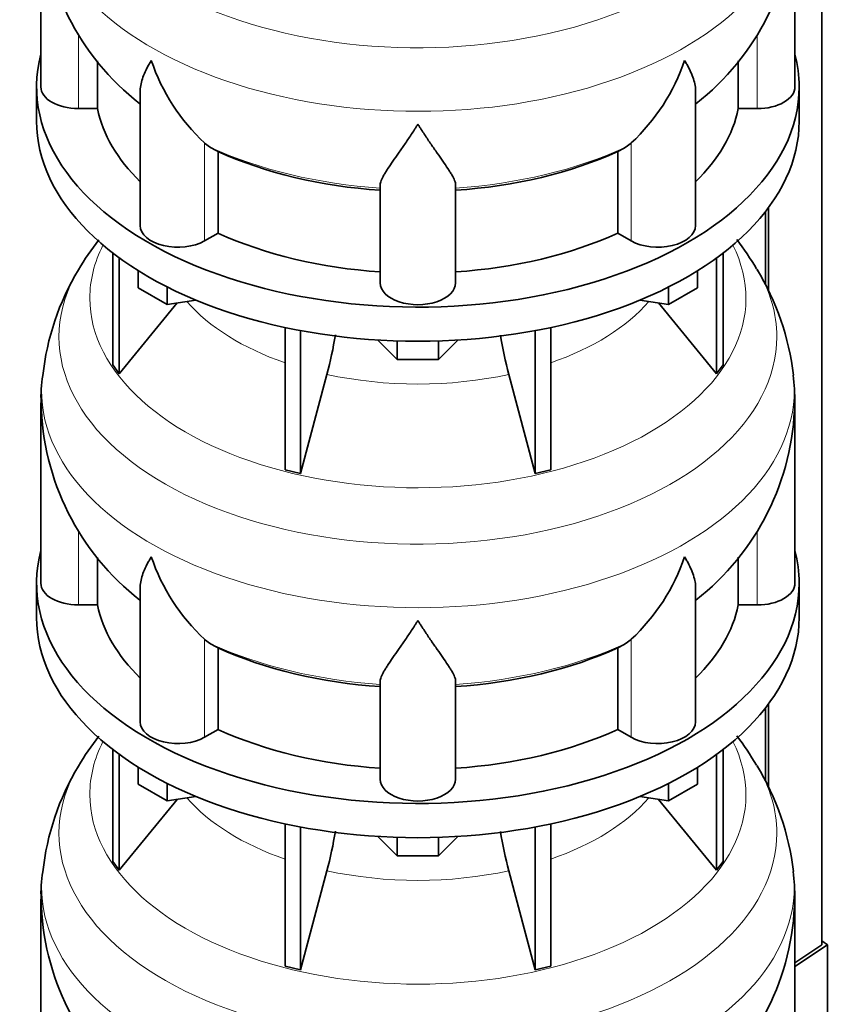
# Model space of a CAD drawing. Header units: millimetres. Extents: x 166 to 762, y -3140 to 2142.
# Tile 5 of 24: x 569 to 762, y -2887 to -2652. Entities that reach past the tile are written whole.
import ezdxf

# ---------------------------------------------------------------- set-up
doc = ezdxf.new("R2010")
doc.units = ezdxf.units.MM
for name, color, linetype in [('LOW_134-15', 7, 'Continuous'), ('VSI134_DIFFUSORE', 7, 'Continuous'), ('VSI134_TERMINALE', 7, 'Continuous')]:
    doc.layers.add(name, color=color, linetype=linetype)

# ---------------------------------------------------------------- blocks, each defined once
blk = doc.blocks.new('SE4')
at = {"layer": 'LOW_134-15', "color": 7, "linetype": 'Continuous', "lineweight": 35}
for p, q in [((760.76, -2873.15), (760.76, -1084.68)), ((747.26, -2698.28), (747.26, -2715.54)), ((748.01, -2697.29), (748.01, -2717.12)), ((748.01, -2815.68), (748.01, -2835.51)), ((747.26, -2816.67), (747.26, -2833.93))]:
    blk.add_line(p, q, dxfattribs=at)
at = {"layer": 'VSI134_DIFFUSORE', "color": 7, "linetype": 'Continuous', "lineweight": 35}
for p, q in [((574.33, -2625.42), (574.33, -2668.48)), ((754.33, -2668.48), (754.33, -2625.42)), ((587.86, -2673.68), (587.86, -2662.32)), ((740.8, -2662.25), (740.8, -2673.68)), ((573.33, -2668.48), (573.33, -2676.64)), ((598.06, -2669.38), (598.06, -2701.55)), ((730.61, -2701.55), (730.61, -2669.41)), ((755.33, -2676.64), (755.33, -2668.48)), ((583.33, -2673.68), (587.86, -2673.68)), ((740.8, -2673.68), (745.33, -2673.68)), ((614.84, -2682.93), (613.42, -2681.88)), ((715.24, -2681.88), (713.82, -2682.93)), ((616.62, -2703.37), (616.62, -2683.9)), ((712.04, -2683.9), (712.04, -2703.37)), ((655.33, -2715.25), (655.33, -2691.9)), ((673.33, -2715.25), (673.33, -2691.9)), ((613.42, -2705.22), (616.62, -2703.37)), ((712.04, -2703.37), (715.24, -2705.22)), ((591.5, -2708.15), (591.5, -2734.82)), ((593.03, -2709.29), (593.03, -2736.96)), ((735.63, -2709.29), (735.63, -2736.96)), ((737.16, -2708.15), (737.16, -2734.82)), ((597.58, -2716.41), (597.58, -2712.35)), ((731.09, -2716.41), (731.09, -2712.35)), ((604.52, -2720.41), (597.58, -2716.41)), ((604.52, -2720.41), (604.52, -2716.24)), ((724.15, -2720.41), (724.15, -2716.24)), ((731.09, -2716.41), (724.15, -2720.41)), ((611.34, -2719.36), (604.52, -2720.41)), ((724.15, -2720.41), (717.32, -2719.36)), ((593.03, -2736.96), (606.9, -2720.04)), ((721.77, -2720.04), (735.63, -2736.96)), ((632.64, -2725.89), (632.64, -2759.82)), ((636.33, -2726.63), (636.33, -2760.71)), ((692.33, -2726.63), (692.33, -2760.71)), ((696.03, -2725.89), (696.03, -2759.82)), ((659.42, -2733.54), (654.77, -2728.89)), ((673.89, -2728.89), (669.24, -2733.54)), ((659.42, -2733.54), (659.42, -2729.11)), ((669.24, -2733.54), (669.24, -2729.11)), ((669.24, -2733.54), (659.42, -2733.54)), ((591.5, -2734.82), (593.03, -2736.96)), ((735.63, -2736.96), (737.16, -2734.82)), ((636.33, -2760.71), (642.61, -2737.09)), ((686.06, -2737.09), (692.33, -2760.71)), ((574.33, -2743.82), (574.33, -2786.87)), ((754.33, -2786.87), (754.33, -2743.82)), ((632.64, -2759.82), (636.33, -2760.71)), ((692.33, -2760.71), (696.03, -2759.82)), ((740.8, -2780.64), (740.8, -2792.07)), ((587.86, -2792.07), (587.86, -2780.71)), ((573.33, -2786.87), (573.33, -2795.04)), ((755.33, -2795.04), (755.33, -2786.87)), ((598.06, -2787.78), (598.06, -2819.94)), ((730.61, -2819.94), (730.61, -2787.8)), ((583.33, -2792.07), (587.86, -2792.07)), ((740.8, -2792.07), (745.33, -2792.07)), ((614.84, -2801.32), (613.42, -2800.27)), ((715.24, -2800.27), (713.82, -2801.32)), ((616.62, -2821.77), (616.62, -2802.29)), ((712.04, -2802.29), (712.04, -2821.77)), ((655.33, -2833.64), (655.33, -2810.29)), ((673.33, -2833.64), (673.33, -2810.29)), ((613.42, -2823.61), (616.62, -2821.77)), ((712.04, -2821.77), (715.24, -2823.61)), ((591.5, -2826.54), (591.5, -2853.22)), ((737.16, -2826.54), (737.16, -2853.22)), ((593.03, -2827.69), (593.03, -2855.35)), ((735.63, -2827.69), (735.63, -2855.35)), ((597.58, -2834.8), (597.58, -2830.74)), ((731.09, -2834.8), (731.09, -2830.74)), ((604.52, -2838.8), (604.52, -2834.63)), ((724.15, -2838.8), (724.15, -2834.63)), ((604.52, -2838.8), (597.58, -2834.8)), ((731.09, -2834.8), (724.15, -2838.8)), ((593.03, -2855.35), (606.9, -2838.44)), ((611.34, -2837.75), (604.52, -2838.8)), ((724.15, -2838.8), (717.32, -2837.75)), ((721.77, -2838.44), (735.63, -2855.35)), ((632.64, -2844.29), (632.64, -2878.21)), ((636.33, -2845.03), (636.33, -2879.1)), ((692.33, -2845.03), (692.33, -2879.1)), ((696.03, -2844.29), (696.03, -2878.21)), ((659.42, -2851.94), (654.77, -2847.29)), ((659.42, -2851.94), (659.42, -2847.5)), ((673.89, -2847.29), (669.24, -2851.94)), ((669.24, -2851.94), (669.24, -2847.5)), ((591.5, -2853.22), (593.03, -2855.35)), ((669.24, -2851.94), (659.42, -2851.94)), ((735.63, -2855.35), (737.16, -2853.22)), ((636.33, -2879.1), (642.61, -2855.48)), ((686.06, -2855.48), (692.33, -2879.1)), ((574.33, -2862.21), (574.33, -2905.26)), ((754.33, -2905.26), (754.33, -2862.21)), ((632.64, -2878.21), (636.33, -2879.1)), ((692.33, -2879.1), (696.03, -2878.21))]:
    blk.add_line(p, q, dxfattribs=at)
at = {"layer": 'VSI134_DIFFUSORE', "color": 4, "linetype": 'Continuous', "lineweight": 9}
for p, q in [((583.33, -2673.68), (583.33, -2655.96)), ((745.33, -2673.68), (745.33, -2655.96)), ((613.42, -2705.22), (613.42, -2681.88)), ((715.24, -2705.22), (715.24, -2681.88)), ((583.33, -2792.07), (583.33, -2774.35)), ((745.33, -2792.07), (745.33, -2774.35)), ((613.42, -2823.61), (613.42, -2800.27)), ((715.24, -2823.61), (715.24, -2800.27))]:
    blk.add_line(p, q, dxfattribs=at)
at = {"layer": 'VSI134_DIFFUSORE', "color": 7, "linetype": 'Continuous', "lineweight": 35}
for centre, radius, start, end in [((635.25, -2624.43), 60.84, 180.9609, 232.2334), ((693.2, -2624.32), 61.06, 307.8621, 358.9589), ((645.92, -2646.92), 47.73, 198.6373, 227.0857), ((682.74, -2646.92), 47.73, 312.9143, 341.3628), ((622.75, -2670.54), 14.7, 237.4509, 245.3566), ((705.91, -2670.54), 14.7, 294.6434, 302.5491), ((642.57, -2747.24), 68.89, 142.1297, 149.3598), ((687.68, -2745.67), 66.66, 30.4092, 37.6845), ((635.66, -2743.81), 61.19, 148.8332, 173.9257), ((692.38, -2744.37), 61.97, 6.5883, 31.5355), ((552.76, -2712.77), 93.08, 344.857, 350.7906), ((774.59, -2712.98), 91.75, 189.2191, 195.2315), ((602.46, -2742.3), 28.09, 169.7905, 183.1513), ((715.22, -2742.68), 39.05, 358.324, 7.9704), ((635.25, -2742.82), 60.84, 180.9609, 232.2334), ((693.2, -2742.72), 61.06, 307.8621, 358.9589), ((645.92, -2765.31), 47.73, 198.6373, 227.0857), ((682.74, -2765.31), 47.73, 312.9143, 341.3628), ((622.75, -2788.93), 14.7, 237.4509, 245.3566), ((705.91, -2788.93), 14.7, 294.6434, 302.5491), ((642.57, -2865.63), 68.89, 142.1297, 149.3598), ((687.68, -2864.06), 66.66, 30.4092, 37.7093), ((635.66, -2862.2), 61.19, 148.8332, 173.9257), ((692.38, -2862.76), 61.97, 6.5883, 31.5355), ((552.76, -2831.16), 93.08, 344.857, 350.7906), ((774.59, -2831.37), 91.75, 189.2191, 195.2315), ((602.46, -2860.69), 28.09, 169.7905, 183.1513), ((715.22, -2861.07), 39.05, 358.324, 7.9704), ((635.25, -2861.22), 60.84, 180.9609, 232.2334), ((693.2, -2861.11), 61.06, 307.8621, 358.9589)]:
    blk.add_arc(centre, radius, start, end, dxfattribs=at)
at = {"layer": 'VSI134_DIFFUSORE', "color": 4, "linetype": 'Continuous', "lineweight": 9}
for centre, major_axis, start_param, end_param in [((664.33, -2609.71), (85.67, 0), 2.813416, 6.283185), ((664.33, -2622.46), (-89.83, 0), 0, 3.209745), ((664.33, -2647.01), (-79.5, 0), 0.898849, 1.457346), ((664.33, -2647.01), (79.5, 0), 4.82584, 5.384336), ((664.33, -2718.91), (-78.3, 0), 0, 3.425204), ((664.33, -2718.91), (-78.3, 0), 5.999574, 6.283185), ((664.33, -2728.1), (85.67, 0), 2.813416, 6.283185), ((664.33, -2728.1), (85.67, 0), 0, 0.331126), ((664.33, -2703.79), (-61.63, 0), 0.463231, 1.030574), ((664.33, -2703.79), (61.63, 0), 5.252612, 5.819954), ((664.33, -2740.85), (-89.83, 0), 0, 3.209745), ((664.33, -2740.85), (-89.83, 0), 6.215538, 6.283185), ((664.33, -2703.79), (-61.63, 0), 1.210556, 1.931037), ((664.33, -2765.4), (-79.5, 0), 0.898849, 1.457346), ((664.33, -2765.4), (79.5, 0), 4.82584, 5.384336), ((664.33, -2837.3), (-78.3, 0), 0, 3.425204), ((664.33, -2837.3), (-78.3, 0), 5.999574, 6.283185), ((664.33, -2846.49), (85.67, 0), 2.813416, 6.283185), ((664.33, -2846.49), (85.67, 0), 0, 0.331126), ((664.33, -2822.18), (-61.63, 0), 0.463231, 1.030574), ((664.33, -2822.18), (61.63, 0), 5.252612, 5.819954), ((664.33, -2859.25), (-89.83, 0), 0, 3.209745), ((664.33, -2859.25), (-89.83, 0), 6.215538, 6.283185), ((664.33, -2822.18), (-61.63, 0), 1.210556, 1.931037)]:
    blk.add_ellipse(centre, major_axis=major_axis, ratio=0.57735, start_param=start_param, end_param=end_param, dxfattribs=at)
at = {"layer": 'VSI134_DIFFUSORE', "color": 7, "linetype": 'Continuous', "lineweight": 35}
for centre, major_axis, start_param, end_param in [((664.33, -2668.48), (91, 0), 2.993207, 6.283185), ((664.33, -2668.48), (91, 0), 0, 0.148386), ((583.33, -2668.48), (9, 0), 3.141593, 4.712389), ((745.33, -2668.48), (-9, 0), 1.570796, 3.141593), ((664.33, -2668.48), (-77, 0), 0.117151, 0.534109), ((664.33, -2668.48), (77, 0), 5.749077, 6.166034), ((664.33, -2676.64), (-91, 0), 0, 3.141593), ((664.33, -2649), (-77, 0), 0.902549, 1.453645), ((664.33, -2649), (77, 0), 4.82954, 5.380636), ((607.06, -2701.55), (9, 0), 3.141593, 5.497787), ((721.61, -2701.55), (-9, 0), 0.785398, 3.141593), ((664.33, -2668.48), (-77, 0), 0.902549, 1.453645), ((664.33, -2668.48), (77, 0), 4.82954, 5.380636), ((664.33, -2715.25), (-9, 0), 0, 3.141593), ((664.33, -2786.87), (91, 0), 2.993207, 6.283185), ((664.33, -2786.87), (91, 0), 0, 0.148386), ((583.33, -2786.87), (9, 0), 3.141593, 4.712389), ((745.33, -2786.87), (-9, 0), 1.570796, 3.141593), ((664.33, -2786.87), (-77, 0), 0.117151, 0.534109), ((664.33, -2786.87), (77, 0), 5.749077, 6.166034), ((664.33, -2795.04), (-91, 0), 0, 3.141593), ((664.33, -2767.4), (-77, 0), 0.902549, 1.453645), ((664.33, -2767.4), (77, 0), 4.82954, 5.380636), ((607.06, -2819.94), (9, 0), 3.141593, 5.497787), ((721.61, -2819.94), (-9, 0), 0.785398, 3.141593), ((664.33, -2786.87), (-77, 0), 0.902549, 1.453645), ((664.33, -2786.87), (77, 0), 4.82954, 5.380636), ((664.33, -2833.64), (-9, 0), 0, 3.141593)]:
    blk.add_ellipse(centre, major_axis=major_axis, ratio=0.57735, start_param=start_param, end_param=end_param, dxfattribs=at)
for points, knots in [([(598.06, -2669.41), (598.06, -2669.25), (598.06, -2669.09), (598.15, -2667.91), (598.43, -2666.86), (599.1, -2665.18), (599.37, -2664.61), (599.82, -2663.72), (599.98, -2663.42), (600.24, -2662.96), (600.37, -2662.72), (600.51, -2662.49), (600.6, -2662.33), (600.65, -2662.25), (600.69, -2662.17)], [0.4600931, 0.4600931, 0.4600931, 0.4600931, 0.5, 0.5, 0.75, 0.75, 0.875, 0.875, 0.9375, 0.9375, 0.96875, 0.984375, 0.984375, 1, 1, 1, 1]), ([(730.61, -2669.42), (730.61, -2669.26), (730.6, -2669.11), (730.56, -2668.45), (730.47, -2667.93), (730.2, -2666.87), (730.02, -2666.32), (729.57, -2665.2), (729.3, -2664.62), (728.84, -2663.72), (728.68, -2663.42), (728.43, -2662.96), (728.34, -2662.8), (728.16, -2662.49), (728.07, -2662.33), (727.97, -2662.17)], [0.4604904, 0.4604904, 0.4604904, 0.4604904, 0.5, 0.5, 0.625, 0.625, 0.75, 0.75, 0.875, 0.875, 0.9375, 0.9375, 0.96875, 0.96875, 1, 1, 1, 1]), ([(664.33, -2677.39), (664.2, -2677.6), (664.07, -2677.82), (663.8, -2678.24), (663.67, -2678.44), (663.27, -2679.06), (663.01, -2679.47), (662.22, -2680.66), (661.7, -2681.42), (660.69, -2682.9), (660.19, -2683.61), (659.25, -2684.96), (658.8, -2685.61), (657.95, -2686.83), (657.55, -2687.41), (657.01, -2688.23), (656.84, -2688.49), (656.52, -2689.01), (656.37, -2689.26), (655.96, -2689.98), (655.73, -2690.42), (655.42, -2691.22), (655.33, -2691.58), (655.33, -2691.9)], [0, 0, 0, 0, 0.03125, 0.03125, 0.0625, 0.0625, 0.125, 0.125, 0.25, 0.25, 0.375, 0.375, 0.5, 0.5, 0.625, 0.625, 0.6875, 0.6875, 0.75, 0.75, 0.875, 0.875, 1, 1, 1, 1]), ([(673.33, -2691.9), (673.33, -2691.58), (673.24, -2691.22), (672.93, -2690.42), (672.71, -2689.98), (672.3, -2689.26), (672.15, -2689.01), (671.82, -2688.5), (671.65, -2688.23), (671.11, -2687.41), (670.72, -2686.83), (669.87, -2685.61), (669.42, -2684.97), (668.47, -2683.62), (667.98, -2682.9), (666.96, -2681.43), (666.45, -2680.66), (665.66, -2679.47), (665.4, -2679.06), (665, -2678.44), (664.86, -2678.24), (664.6, -2677.82), (664.46, -2677.6), (664.33, -2677.39)], [0, 0, 0, 0, 0.125, 0.125, 0.25, 0.25, 0.3125, 0.3125, 0.375, 0.375, 0.5, 0.5, 0.625, 0.625, 0.75, 0.75, 0.875, 0.875, 0.9375, 0.9375, 0.96875, 0.96875, 1, 1, 1, 1]), ([(598.06, -2787.8), (598.06, -2787.64), (598.06, -2787.48), (598.15, -2786.3), (598.43, -2785.25), (599.1, -2783.58), (599.37, -2783), (599.82, -2782.11), (599.98, -2781.81), (600.24, -2781.35), (600.37, -2781.12), (600.51, -2780.88), (600.6, -2780.72), (600.65, -2780.64), (600.69, -2780.56)], [0.4600931, 0.4600931, 0.4600931, 0.4600931, 0.5, 0.5, 0.75, 0.75, 0.875, 0.875, 0.9375, 0.9375, 0.96875, 0.984375, 0.984375, 1, 1, 1, 1]), ([(730.61, -2787.81), (730.61, -2787.66), (730.6, -2787.5), (730.56, -2786.84), (730.47, -2786.33), (730.2, -2785.27), (730.02, -2784.72), (729.57, -2783.59), (729.3, -2783.01), (728.84, -2782.11), (728.68, -2781.81), (728.43, -2781.35), (728.34, -2781.19), (728.16, -2780.88), (728.07, -2780.72), (727.97, -2780.56)], [0.4604904, 0.4604904, 0.4604904, 0.4604904, 0.5, 0.5, 0.625, 0.625, 0.75, 0.75, 0.875, 0.875, 0.9375, 0.9375, 0.96875, 0.96875, 1, 1, 1, 1]), ([(664.33, -2795.78), (664.2, -2796), (664.07, -2796.21), (663.8, -2796.63), (663.67, -2796.84), (663.27, -2797.45), (663.01, -2797.86), (662.22, -2799.05), (661.7, -2799.81), (660.69, -2801.29), (660.19, -2802), (659.25, -2803.36), (658.8, -2804), (657.95, -2805.22), (657.55, -2805.8), (657.01, -2806.62), (656.84, -2806.89), (656.52, -2807.4), (656.37, -2807.65), (655.96, -2808.37), (655.73, -2808.81), (655.42, -2809.61), (655.33, -2809.97), (655.33, -2810.29)], [0, 0, 0, 0, 0.03125, 0.03125, 0.0625, 0.0625, 0.125, 0.125, 0.25, 0.25, 0.375, 0.375, 0.5, 0.5, 0.625, 0.625, 0.6875, 0.6875, 0.75, 0.75, 0.875, 0.875, 1, 1, 1, 1]), ([(673.33, -2810.29), (673.33, -2809.97), (673.24, -2809.61), (672.93, -2808.81), (672.71, -2808.37), (672.3, -2807.65), (672.15, -2807.4), (671.82, -2806.89), (671.65, -2806.62), (671.11, -2805.8), (670.72, -2805.22), (669.87, -2804), (669.42, -2803.36), (668.47, -2802.01), (667.98, -2801.3), (666.96, -2799.82), (666.45, -2799.05), (665.66, -2797.86), (665.4, -2797.45), (665, -2796.84), (664.86, -2796.63), (664.6, -2796.21), (664.46, -2796), (664.33, -2795.78)], [0, 0, 0, 0, 0.125, 0.125, 0.25, 0.25, 0.3125, 0.3125, 0.375, 0.375, 0.5, 0.5, 0.625, 0.625, 0.75, 0.75, 0.875, 0.875, 0.9375, 0.9375, 0.96875, 0.96875, 1, 1, 1, 1])]:
    blk.add_open_spline(points, degree=3, knots=knots, dxfattribs=at)
at = {"layer": 'VSI134_TERMINALE', "color": 7, "linetype": 'Continuous', "lineweight": 35}
for p, q in [((762.05, -2873.17), (760.76, -2872.19)), ((760.76, -2873.15), (754.33, -2877.42)), ((754.33, -2878.3), (762.05, -2873.17)), ((762.05, -2873.17), (762.05, -2900.73))]:
    blk.add_line(p, q, dxfattribs=at)

msp = doc.modelspace()

# ---------------------------------------------------------------- block references
msp.add_blockref('SE4', (0, 0))

doc.saveas('drawing.dxf')
